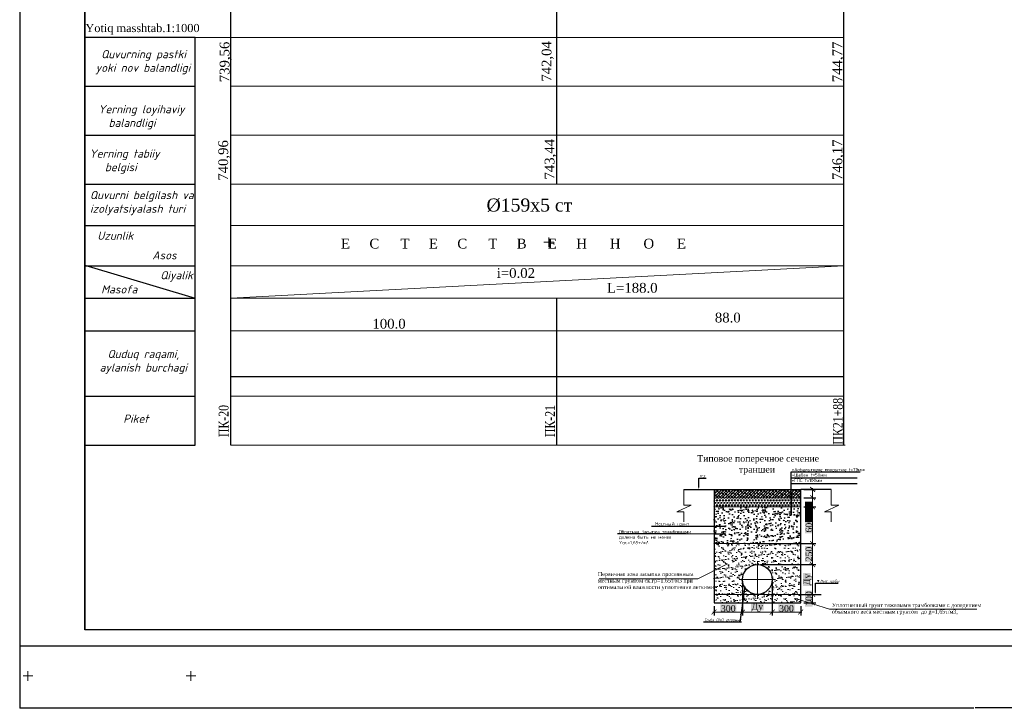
# Model space of a CAD drawing. Header units: millimetres. Extents: x 366033 to 446362, y 4247208 to 4265071.
# Tile 45 of 159: x 435375 to 435677, y 4251629 to 4251840. Entities that reach past the tile are written whole.
import ezdxf
from ezdxf import colors
from ezdxf.entities.mleader import LeaderData, LeaderLine
from ezdxf.math import Vec2, Vec3

# ---------------------------------------------------------------- set-up
doc = ezdxf.new("R2010")
doc.units = ezdxf.units.MM
doc.header["$PDMODE"] = 32
doc.header["$PDSIZE"] = 0.6
doc.linetypes.add('DASHED', pattern=[0.75, 0.5, -0.25])
doc.linetypes.add('осевая', pattern=[50.8, 31.75, -6.35, 6.35, -6.35])
for name, color, linetype in [('(002) Рамка', 7, 'Continuous'), ('(004) Точки рельефа', 7, 'Continuous'), ('0 @ 0.1', 7, 'Continuous'), ('0 @ 1 (1)', 7, 'Continuous'), ('0 @ 1 (2)', 7, 'Continuous'), ('kcd_tx', 7, 'Continuous'), ('RAMKA', 7, 'Continuous')]:
    doc.layers.add(name, color=color, linetype=linetype)
for name, color, linetype, lineweight in [('0.3-STAMP', 7, 'Continuous', 30), ('Рабочий', 7, 'DASHED', 9), ('Текст ВК', 136, 'Continuous', 9)]:
    doc.layers.add(name, color=color, linetype=linetype, lineweight=lineweight)
doc.layers.add('GEODS_POINT_GRID#_B', color=7, linetype='Continuous', true_color=0x000000)
doc.styles.add('GOST 2.304', font='CS_Gost2304.shx')
doc.styles.add('ISOCPEUR', font='isocpeui.ttf')
doc.styles.get("Standard").update_dxf_attribs({"font": 'times.ttf'})
doc.styles.add('TIMES', font='times.ttf')
doc.styles.add('для таблиц', font='times.ttf', dxfattribs={"height": 3})
doc.styles.add('СПДС', font='isocpeur.ttf')
doc.linetypes.add('ВОДОПРОВОД-right', pattern='A,15,-4,["В1",Standard,S=3,R=0,X=-2,Y=-1.5],-4,20,[">",Standard,S=3,R=0,X=-1.5,Y=-1.5],0', length=43)
doc.dimstyles.new('!Oxunjon', dxfattribs={"dimtxt": 2, "dimasz": 1.5, "dimexe": 1, "dimexo": 0.0625, "dimgap": 0.09, "dimtad": 1, "dimdec": 1, "dimzin": 0, "dimdsep": 46, "dimtxsty": 'Standard', "dimblk": 'ARCHTICK', "dimcen": 0.3, "dimdle": 0.35, "dimclrd": 5, "dimclre": 5, "dimclrt": 5, "dimadec": 0, "dimazin": 0, "dimtfac": 1, "dimtdec": 1, "dimtofl": 0, "dimtmove": 0, "dimatfit": 3, "dimldrblk": 'ARCHTICK', "dimfxl": 1, "dimtolj": 1, "dimtzin": 0, "dimlwd": 0, "dimarcsym": 1})
doc.dimstyles.get("Standard").update_dxf_attribs({"dimtxt": 0.18, "dimasz": 0.18, "dimexe": 0.18, "dimexo": 0.0625, "dimgap": 0.09, "dimtad": 0, "dimtih": 1, "dimtoh": 1, "dimdec": 1, "dimzin": 0, "dimdsep": 46, "dimtxsty": 'Standard', "dimcen": 0.09, "dimadec": 0, "dimazin": 0, "dimtfac": 1, "dimtdec": 1, "dimtofl": 0, "dimtmove": 0, "dimatfit": 3, "dimfxl": 1, "dimtolj": 1, "dimtzin": 0, "dimarcsym": 0})
pattern_1 = [(45, (1847.0017, 3492500.473), (-0.44901280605, 0.44901280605), []), (135, (1847.0017, 3492500.473), (-1.34703841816, 0.44901280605), [1.5875, -0.9525])]

# ---------------------------------------------------------------- blocks, each defined once
blk = doc.blocks.new('CrossCoord_m1')
at = {"layer": 'GEODS_POINT_GRID#_B', "color": 3, "lineweight": 20, "true_color": 0x00ff00, "flags": 128}
for points in [[(-3, 0), (3, 0)], [(0, 3), (0, -3)]]:
    blk.add_lwpolyline(points, dxfattribs=at)
blk = doc.blocks.new('_Dot')
at = {"color": 0, "linetype": 'ByBlock', "lineweight": -2}
blk.add_line((-0.5, 0), (-1, 0), dxfattribs=at)
at = {"color": 0, "linetype": 'ByBlock', "const_width": 0.5}
blk.add_lwpolyline([(-0.25, 0, 1), (0.25, 0, 1)], format="xyb", close=True, dxfattribs=at)
blk = doc.blocks.new('_ArchTick')
at = {"color": 0, "linetype": 'ByBlock', "lineweight": 30, "const_width": 0.15}
blk.add_lwpolyline([(-0.5, -0.5), (0.5, 0.5)], dxfattribs=at)
blk = doc.blocks.new('*D445')
at = {"color": 5, "lineweight": -2, "transparency": 16777216}
for p, q in [((435615.49, 4251664.14), (435619.13, 4251664.14)), ((435615.49, 4251661.53), (435619.13, 4251661.53))]:
    blk.add_line(p, q, dxfattribs=at)
at = {"color": 5, "lineweight": 0, "transparency": 16777216}
blk.add_line((435618.13, 4251664.49), (435618.13, 4251661.18), dxfattribs=at)
at = {"layer": 'Defpoints', "color": 0, "lineweight": 0, "transparency": 16777216}
for p in [(435614.49, 4251664.14), (435614.49, 4251661.53), (435618.13, 4251661.53)]:
    blk.add_point(p, dxfattribs=at)
at = {"color": 5, "lineweight": 0, "transparency": 16777216, "xscale": 1.5, "yscale": 1.5, "zscale": 1.5}
for p, rotation in [((435618.13, 4251664.14), 90), ((435618.13, 4251661.53), 270)]:
    blk.add_blockref('_ArchTick', p, dxfattribs=dict(at, rotation=rotation))
at = {"color": 1, "transparency": 16777216, "insert": (435617.02, 4251662.84), "char_height": 2, "attachment_point": 5, "rotation": 90, "style": 'TIMES', "bg_fill": 1, "box_fill_scale": 1.1, "bg_fill_color": 7, "bg_fill_true_color": 16777215, "bg_fill_transparency": 0}
blk.add_mtext('\\A1;100', dxfattribs=at)
blk = doc.blocks.new('*D446')
at = {"color": 5, "lineweight": -2, "transparency": 16777216}
for p, q in [((435596.63, 4251667.7), (435596.63, 4251657.7)), ((435587.9, 4251660.53), (435587.9, 4251657.7))]:
    blk.add_line(p, q, dxfattribs=at)
at = {"color": 5, "lineweight": 0, "transparency": 16777216}
blk.add_line((435587.55, 4251658.7), (435596.98, 4251658.7), dxfattribs=at)
at = {"layer": 'Defpoints', "color": 0, "lineweight": 0, "transparency": 16777216}
for p in [(435596.63, 4251668.7), (435587.9, 4251661.53), (435596.63, 4251658.7)]:
    blk.add_point(p, dxfattribs=at)
at = {"color": 5, "lineweight": 0, "transparency": 16777216, "xscale": 1.5, "yscale": 1.5, "zscale": 1.5, "rotation": 180}
blk.add_blockref('_ArchTick', (435587.9, 4251658.7), dxfattribs=at)
at = {"color": 5, "lineweight": 0, "transparency": 16777216, "xscale": 1.5, "yscale": 1.5, "zscale": 1.5}
blk.add_blockref('_ArchTick', (435596.63, 4251658.7), dxfattribs=at)
at = {"color": 1, "transparency": 16777216, "insert": (435592.26, 4251659.82), "char_height": 2, "attachment_point": 5, "style": 'TIMES', "bg_fill": 1, "box_fill_scale": 1.1, "bg_fill_color": 7, "bg_fill_true_color": 16777215, "bg_fill_transparency": 0}
blk.add_mtext('\\A1;300', dxfattribs=at)
blk = doc.blocks.new('*D447')
at = {"color": 5, "lineweight": -2, "transparency": 16777216}
for p, q in [((435596.63, 4251667.7), (435596.63, 4251657.7)), ((435605.76, 4251667.7), (435605.76, 4251657.7))]:
    blk.add_line(p, q, dxfattribs=at)
at = {"color": 5, "lineweight": 0, "transparency": 16777216}
blk.add_line((435606.11, 4251658.7), (435596.28, 4251658.7), dxfattribs=at)
at = {"layer": 'Defpoints', "color": 0, "lineweight": 0, "transparency": 16777216}
for p in [(435596.63, 4251668.7), (435605.76, 4251668.7), (435596.63, 4251658.7)]:
    blk.add_point(p, dxfattribs=at)
at = {"color": 5, "lineweight": 0, "transparency": 16777216, "xscale": 1.5, "yscale": 1.5, "zscale": 1.5, "rotation": 180}
blk.add_blockref('_ArchTick', (435596.63, 4251658.7), dxfattribs=at)
at = {"color": 5, "lineweight": 0, "transparency": 16777216, "xscale": 1.5, "yscale": 1.5, "zscale": 1.5}
blk.add_blockref('_ArchTick', (435605.76, 4251658.7), dxfattribs=at)
at = {"color": 1, "transparency": 16777216, "insert": (435601.19, 4251660.12), "char_height": 2, "attachment_point": 5, "style": 'TIMES', "bg_fill": 1, "box_fill_scale": 1.1, "bg_fill_color": 7, "bg_fill_true_color": 16777215, "bg_fill_transparency": 0}
blk.add_mtext('\\A1;Ду', dxfattribs=at)
blk = doc.blocks.new('*D448')
at = {"color": 5, "lineweight": -2, "transparency": 16777216}
for p, q in [((435605.76, 4251667.7), (435605.76, 4251657.7)), ((435614.49, 4251660.53), (435614.49, 4251657.7))]:
    blk.add_line(p, q, dxfattribs=at)
at = {"color": 5, "lineweight": 0, "transparency": 16777216}
blk.add_line((435605.41, 4251658.7), (435614.84, 4251658.7), dxfattribs=at)
at = {"layer": 'Defpoints', "color": 0, "lineweight": 0, "transparency": 16777216}
for p in [(435605.76, 4251668.7), (435614.49, 4251661.53), (435614.49, 4251658.7)]:
    blk.add_point(p, dxfattribs=at)
at = {"color": 5, "lineweight": 0, "transparency": 16777216, "xscale": 1.5, "yscale": 1.5, "zscale": 1.5, "rotation": 180}
blk.add_blockref('_ArchTick', (435605.76, 4251658.7), dxfattribs=at)
at = {"color": 5, "lineweight": 0, "transparency": 16777216, "xscale": 1.5, "yscale": 1.5, "zscale": 1.5}
blk.add_blockref('_ArchTick', (435614.49, 4251658.7), dxfattribs=at)
at = {"color": 1, "transparency": 16777216, "insert": (435610.12, 4251659.82), "char_height": 2, "attachment_point": 5, "style": 'TIMES', "bg_fill": 1, "box_fill_scale": 1.1, "bg_fill_color": 7, "bg_fill_true_color": 16777215, "bg_fill_transparency": 0}
blk.add_mtext('\\A1;300', dxfattribs=at)
blk = doc.blocks.new('*D374')
at = {"color": 5, "lineweight": -2, "transparency": 16777216}
for p, q in [((435602.19, 4251679.71), (435619.13, 4251679.71)), ((435602.19, 4251673.27), (435619.13, 4251673.27))]:
    blk.add_line(p, q, dxfattribs=at)
at = {"color": 5, "lineweight": 0, "transparency": 16777216}
blk.add_line((435618.13, 4251672.92), (435618.13, 4251680.06), dxfattribs=at)
at = {"layer": 'Defpoints', "color": 0, "lineweight": 0, "transparency": 16777216}
for p in [(435601.19, 4251679.71), (435618.13, 4251679.71), (435601.19, 4251673.27)]:
    blk.add_point(p, dxfattribs=at)
at = {"color": 5, "lineweight": 0, "transparency": 16777216, "xscale": 1.5, "yscale": 1.5, "zscale": 1.5}
for p, rotation in [((435618.13, 4251679.71), 90), ((435618.13, 4251673.27), 270)]:
    blk.add_blockref('_ArchTick', p, dxfattribs=dict(at, rotation=rotation))
at = {"color": 1, "transparency": 16777216, "insert": (435617.02, 4251676.49), "char_height": 2, "attachment_point": 5, "rotation": 90, "style": 'TIMES', "bg_fill": 1, "box_fill_scale": 1.1, "bg_fill_color": 7, "bg_fill_true_color": 16777215, "bg_fill_transparency": 0}
blk.add_mtext('\\A1;250', dxfattribs=at)
blk = doc.blocks.new('*D375')
at = {"color": 5, "lineweight": -2, "transparency": 16777216}
for p, q in [((435618.13, 4251673.26), (435617.13, 4251673.26)), ((435618.13, 4251664.14), (435619.13, 4251664.14))]:
    blk.add_line(p, q, dxfattribs=at)
at = {"color": 5, "lineweight": 0, "transparency": 16777216}
blk.add_line((435618.13, 4251673.61), (435618.13, 4251663.79), dxfattribs=at)
at = {"layer": 'Defpoints', "color": 0, "lineweight": 0, "transparency": 16777216}
for p in [(435618.29, 4251673.26), (435618.13, 4251664.14), (435618.13, 4251664.14)]:
    blk.add_point(p, dxfattribs=at)
at = {"color": 5, "lineweight": 0, "transparency": 16777216, "xscale": 1.5, "yscale": 1.5, "zscale": 1.5}
for p, rotation in [((435618.13, 4251673.26), 90), ((435618.13, 4251664.14), 270)]:
    blk.add_blockref('_ArchTick', p, dxfattribs=dict(at, rotation=rotation))
at = {"color": 1, "transparency": 16777216, "insert": (435616.72, 4251668.7), "char_height": 2, "attachment_point": 5, "rotation": 90, "style": 'TIMES', "bg_fill": 1, "box_fill_scale": 1.1, "bg_fill_color": 7, "bg_fill_true_color": 16777215, "bg_fill_transparency": 0}
blk.add_mtext('\\A1;Ду', dxfattribs=at)
blk = doc.blocks.new('*D376')
at = {"color": 5, "lineweight": -2, "transparency": 16777216}
for p, q in [((435615.49, 4251690.98), (435619.13, 4251690.98)), ((435615.49, 4251679.71), (435619.13, 4251679.71))]:
    blk.add_line(p, q, dxfattribs=at)
at = {"color": 5, "lineweight": 0, "transparency": 16777216}
blk.add_line((435618.13, 4251679.36), (435618.13, 4251691.33), dxfattribs=at)
at = {"layer": 'Defpoints', "color": 0, "lineweight": 0, "transparency": 16777216}
for p in [(435614.49, 4251690.98), (435618.13, 4251690.98), (435614.49, 4251679.71)]:
    blk.add_point(p, dxfattribs=at)
at = {"color": 5, "lineweight": 0, "transparency": 16777216, "xscale": 1.5, "yscale": 1.5, "zscale": 1.5}
for p, rotation in [((435618.13, 4251690.98), 90), ((435618.13, 4251679.71), 270)]:
    blk.add_blockref('_ArchTick', p, dxfattribs=dict(at, rotation=rotation))
at = {"color": 1, "transparency": 16777216, "insert": (435617.02, 4251685.35), "char_height": 2, "attachment_point": 5, "rotation": 90, "style": 'TIMES', "bg_fill": 1, "box_fill_scale": 1.1, "bg_fill_color": 7, "bg_fill_true_color": 16777215, "bg_fill_transparency": 0}
blk.add_mtext('\\A1;600', dxfattribs=at)
blk = doc.blocks.new('*D449')
at = {"color": 5, "lineweight": -2, "transparency": 16777216}
for p, q in [((435615.49, 4251696.32), (435619.13, 4251696.32)), ((435615.49, 4251693.77), (435619.13, 4251693.77))]:
    blk.add_line(p, q, dxfattribs=at)
at = {"color": 5, "lineweight": 0, "transparency": 16777216}
for p, q in [((435618.13, 4251696.67), (435618.13, 4251693.77)), ((435618.13, 4251693.77), (435618.13, 4251689.36))]:
    blk.add_line(p, q, dxfattribs=at)
at = {"layer": 'Defpoints', "color": 0, "lineweight": 0, "transparency": 16777216}
for p in [(435614.49, 4251696.32), (435614.49, 4251693.77), (435618.13, 4251693.77)]:
    blk.add_point(p, dxfattribs=at)
at = {"color": 5, "lineweight": 0, "transparency": 16777216, "xscale": 1.5, "yscale": 1.5, "zscale": 1.5}
for p, rotation in [((435618.13, 4251696.32), 90), ((435618.13, 4251693.77), 270)]:
    blk.add_blockref('_ArchTick', p, dxfattribs=dict(at, rotation=rotation))
at = {"color": 1, "transparency": 16777216, "insert": (435617.02, 4251690.81), "char_height": 2, "attachment_point": 5, "rotation": 90, "style": 'TIMES', "bg_fill": 1, "box_fill_scale": 1.1, "bg_fill_color": 7, "bg_fill_true_color": 16777215, "bg_fill_transparency": 0}
blk.add_mtext('\\A1;50', dxfattribs=at)
blk = doc.blocks.new('*D377')
at = {"color": 5, "lineweight": 0, "transparency": 16777216}
for p, q in [((435618.13, 4251694.12), (435618.13, 4251690.98)), ((435618.13, 4251690.98), (435618.13, 4251686.57))]:
    blk.add_line(p, q, dxfattribs=at)
at = {"color": 5, "lineweight": -2, "transparency": 16777216}
for p, q in [((435615.49, 4251693.77), (435619.13, 4251693.77)), ((435615.49, 4251690.98), (435619.13, 4251690.98))]:
    blk.add_line(p, q, dxfattribs=at)
at = {"layer": 'Defpoints', "color": 0, "lineweight": 0, "transparency": 16777216}
for p in [(435614.49, 4251693.77), (435614.49, 4251690.98), (435618.13, 4251690.98)]:
    blk.add_point(p, dxfattribs=at)
at = {"color": 5, "lineweight": 0, "transparency": 16777216, "xscale": 1.5, "yscale": 1.5, "zscale": 1.5}
for p, rotation in [((435618.13, 4251693.77), 90), ((435618.13, 4251690.98), 270)]:
    blk.add_blockref('_ArchTick', p, dxfattribs=dict(at, rotation=rotation))
at = {"color": 1, "transparency": 16777216, "insert": (435617.02, 4251688.03), "char_height": 2, "attachment_point": 5, "rotation": 90, "style": 'TIMES', "bg_fill": 1, "box_fill_scale": 1.1, "bg_fill_color": 7, "bg_fill_true_color": 16777215, "bg_fill_transparency": 0}
blk.add_mtext('\\A1;50', dxfattribs=at)
blk = doc.blocks.new('*D450')
at = {"layer": 'Defpoints', "color": 0, "lineweight": 0, "transparency": 16777216}
for p in [(435374.88, 4251648.31), (435960.71, 4251648.31), (435960.71, 4251629.29)]:
    blk.add_point(p, dxfattribs=at)
at = {"layer": 'kcd_tx', "color": 0, "lineweight": -2, "transparency": 16777216}
for p, q in [((435374.88, 4251648.28), (435374.88, 4251629.2)), ((435960.71, 4251648.28), (435960.71, 4251629.2)), ((435374.97, 4251629.29), (435667.61, 4251629.29)), ((435960.62, 4251629.29), (435667.98, 4251629.29))]:
    blk.add_line(p, q, dxfattribs=at)
at = {"layer": 'kcd_tx', "color": 0, "lineweight": 0, "transparency": 16777216}
for points in [[(435374.97, 4251629.3), (435374.97, 4251629.27), (435374.88, 4251629.29)], [(435960.62, 4251629.3), (435960.62, 4251629.27), (435960.71, 4251629.29)]]:
    blk.add_solid(points, dxfattribs=at)
at = {"layer": 'kcd_tx', "color": 0, "lineweight": 5, "transparency": 16777216, "insert": (435667.8, 4251629.29), "char_height": 0.09, "attachment_point": 5}
blk.add_mtext('\\A1;585.8', dxfattribs=at)
blk = doc.blocks.new('*U526')
at = {"layer": '0 @ 0.1', "lineweight": 9}
h = blk.add_hatch(dxfattribs=at)
h.set_pattern_fill('ANSI38', color=256, scale=0.2)
h.set_pattern_definition(pattern_1)
h.paths.add_polyline_path([(435587.9, 4251696.32), (435587.9, 4251693.77), (435614.49, 4251693.77), (435614.49, 4251696.32)])
at = {"layer": '0 @ 1 (2)', "lineweight": 9}
h = blk.add_hatch(dxfattribs=at)
h.set_pattern_fill('ANSI38', color=256, scale=0.2)
h.set_pattern_definition(pattern_1)
h.paths.add_polyline_path([(435587.9, 4251696.32), (435587.9, 4251693.77), (435614.49, 4251693.77), (435614.49, 4251696.32)])

msp = doc.modelspace()

# ---------------------------------------------------------------- hatches: boundary and pattern name
at = {"true_color": 0x991b1e}
h = msp.add_hatch(dxfattribs=at)
h.set_pattern_fill('TRIANG', color=244, scale=0.096)
h.set_pattern_definition([(60, (420297.3205, 4251062.3979), (-0.4572, 0.79189363), [0.4572, -0.4572]), (120, (420297.3205, 4251062.3979), (-0.9144, 5e-10), [0.4572, -0.4572]), (0, (420297.0919, 4251062.7939), (0.4572, 0.79189363), [0.4572, -0.4572])])
h.paths.add_polyline_path([(435587.898, 4251693.767), (435587.898, 4251690.979), (435614.487, 4251690.979), (435614.487, 4251693.767)])
edge = h.paths.add_edge_path()
edge.add_arc((435609.045, 4251694.617), 0.3, 90, 270)
edge.add_line((435609.045, 4251694.317), (435609.045, 4251694.917))
h = msp.add_hatch()
h.set_pattern_fill('AR-CONC', color=256, scale=0.0192)
h.set_pattern_definition([(50, (1847.0017, 3492501.8033), (3.497945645, -0.306030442), [0.36576, -4.02336]), (355, (1847.0017, 3492501.8033), (-0.676673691, 3.668291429), [0.292608, -3.218699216]), (100.4514447, (1847.2932, 3492501.7778), (2.821271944, 3.362260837), [0.310848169, -3.419332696]), (46.1842, (1847.0017, 3492502.7787), (5.204717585, -0.807212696), [0.54864, -6.03504]), (96.6355576, (1847.4354, 3492502.7114), (4.558159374, 4.750581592), [0.466272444, -5.129003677]), (351.1841512, (1847.0017, 3492502.7787), (4.558159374, 4.750581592), [0.438911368, -4.828026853]), (21, (1847.4894, 3492502.5348), (2.910996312, -1.963491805), [0.36576, -4.02336]), (326, (1847.4894, 3492502.535), (1.186598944, 3.53640895), [0.292608, -3.218688]), (71.451445, (1847.732, 3492502.3712), (4.09759525, 1.572917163), [0.310848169, -3.419326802]), (37.5, (1847.0017, 3492501.8033), (0.0593011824, 1.6234567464), [0, -3.1796736, 0, -3.267456, 0, -3.23088]), (7.5, (1847.0017, 3492501.8033), (1.2829375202, 1.9234670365), [0, -1.8629376, 0, -3.1065216, 0, -1.231392]), (327.5, (1845.9142, 3492501.8033), (2.6033394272, -0.1099918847), [0, -1.2192, 0, -3.803904, 0, -5.047488]), (317.5, (1845.4265, 3492501.8033), (2.8440802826, 0.488188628), [0, -1.58496, 0, -2.5261824, 0, -3.584448])])
h.paths.add_polyline_path([(435587.898, 4251690.979), (435587.898, 4251679.711), (435614.487, 4251679.711), (435614.487, 4251690.979)])
edge = h.paths.add_edge_path(flags=16)
edge.add_arc((435591.232, 4251682.638), 0.3, 0, 360)
at = {"lineweight": 15}
h = msp.add_hatch(dxfattribs=at)
h.set_pattern_fill('AR-SAND', color=256, scale=0.04)
h.set_pattern_definition([(37.5, (1857.0337, 3492479.6477), (-0.0640012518, 1.9576529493), [0, -1.54432, 0, -1.7272, 0, -1.651]), (7.5, (1857.0337, 3492479.6477), (1.7980931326, 2.867300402), [0, -0.83312, 0, -1.39192, 0, -0.5334]), (327.5, (1855.784, 3492479.6477), (3.163969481, 0.0057487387), [0, -0.508, 0, -1.8288, 0, -2.3876]), (317.5, (1855.784, 3492479.6477), (3.05422581, 0.891717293), [0, -0.254, 0, -1.19888, 0, -1.3716])])
h.paths.add_polyline_path([(435614.487, 4251664.138), (435587.898, 4251664.138), (435587.898, 4251661.533), (435614.487, 4251661.533)])
at = {"layer": '0 @ 1 (1)', "lineweight": 15}
h = msp.add_hatch(dxfattribs=at)
h.set_pattern_fill('AR-SAND', color=256, scale=0.04)
h.set_pattern_definition([(37.5, (1847.0017, 3492501.8033), (-0.0640012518, 1.9576529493), [0, -1.54432, 0, -1.7272, 0, -1.651]), (7.5, (1847.0017, 3492501.8033), (1.7980931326, 2.867300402), [0, -0.83312, 0, -1.39192, 0, -0.5334]), (327.5, (1845.752, 3492501.8033), (3.163969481, 0.0057487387), [0, -0.508, 0, -1.8288, 0, -2.3876]), (317.5, (1845.752, 3492501.8033), (3.05422581, 0.891717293), [0, -0.254, 0, -1.19888, 0, -1.3716])])
h.paths.add_polyline_path([(435587.898, 4251679.711), (435587.898, 4251664.138), (435614.487, 4251664.138), (435614.487, 4251679.711)])
edge = h.paths.add_edge_path(flags=16)
edge.add_arc((435601.193, 4251668.702), 4.564, 0, 360)
edge = h.paths.add_edge_path(flags=16)
edge.add_arc((435591.232, 4251672.401), 0.15, 0, 360)

# ---------------------------------------------------------------- linework, layer by layer
at = {"layer": '(002) Рамка', "color": 0, "lineweight": 25}
for points in [[(435439.684, 4251789.919), (435439.684, 4252037.629)], [(435539.684, 4251789.919), (435539.684, 4252037.629)], [(435627.684, 4251754.919), (435627.684, 4252037.629)], [(435439.684, 4251709.919), (435439.684, 4251789.919)], [(435539.684, 4251709.919), (435539.684, 4251754.919)], [(435627.684, 4251709.919), (435627.684, 4251754.919)]]:
    msp.add_lwpolyline(points, dxfattribs=at)
at = {"color": 1, "lineweight": 30, "ltscale": 0.5}
msp.add_line((435394.883, 4251940.308), (435394.883, 4251653.308), dxfattribs=at)
at = {"color": 0, "lineweight": 0}
msp.add_line((435439.684, 4251754.919), (435627.684, 4251764.919), dxfattribs=at)
at = {"lineweight": 30}
for p, q in [((435578.588, 4251696.325), (435587.898, 4251696.325)), ((435587.898, 4251696.325), (435587.898, 4251661.533)), ((435587.898, 4251696.325), (435614.487, 4251696.325)), ((435614.487, 4251661.533), (435614.487, 4251696.325)), ((435623.797, 4251696.325), (435614.487, 4251696.325)), ((435587.898, 4251661.533), (435614.487, 4251661.533))]:
    msp.add_line(p, q, dxfattribs=at)
at = {"lineweight": 9}
for p, q in [((435587.898, 4251693.767), (435614.487, 4251693.767)), ((435587.898, 4251690.979), (435614.487, 4251690.979)), ((435587.898, 4251690.979), (435614.487, 4251690.979)), ((435587.898, 4251682.643), (435591.232, 4251682.638)), ((435587.898, 4251679.711), (435614.487, 4251679.711)), ((435587.898, 4251664.138), (435614.487, 4251664.138))]:
    msp.add_line(p, q, dxfattribs=at)
at = {"color": 0, "lineweight": 5}
for p, q in [((435582.97, 4251668.896), (435592.029, 4251673.543)), ((435552.631, 4251668.896), (435582.97, 4251668.896)), ((435612.871, 4251662.843), (435623.33, 4251659.606)), ((435623.33, 4251659.606), (435668.567, 4251659.606))]:
    msp.add_line(p, q, dxfattribs=at)
at = {"linetype": 'осевая', "lineweight": 9, "ltscale": 0.5}
for p, q in [((435601.193, 4251663.126), (435601.193, 4251674.278)), ((435595.617, 4251668.702), (435606.769, 4251668.702))]:
    msp.add_line(p, q, dxfattribs=at)
at = {"color": 5, "linetype": 'ВОДОПРОВОД-right', "lineweight": 30}
msp.add_lwpolyline([(435439.678, 4251730.971), (435627.684, 4251730.971)], dxfattribs=at)
at = {"color": 18, "true_color": 0x000000}
for points in [[(435611.575, 4251699.914), (435631.842, 4251699.914)], [(435611.575, 4251698.122), (435631.842, 4251698.122)], [(435614.487, 4251664.138), (435620.773, 4251664.138)]]:
    msp.add_lwpolyline(points, dxfattribs=at)
at = {"lineweight": 9}
for points in [[(435578.588, 4251696.325), (435578.588, 4251691.47), (435580.934, 4251691.47), (435576.528, 4251689.466), (435578.588, 4251689.466), (435578.588, 4251686.353)], [(435578.588, 4251696.325), (435587.898, 4251696.325), (435587.898, 4251661.533), (435614.487, 4251661.533), (435614.487, 4251696.325), (435623.797, 4251696.325)], [(435623.797, 4251696.325), (435623.797, 4251691.47), (435626.143, 4251691.47), (435621.737, 4251689.466), (435623.797, 4251689.466), (435623.797, 4251686.353)]]:
    msp.add_lwpolyline(points, dxfattribs=at)
at = {"lineweight": 30}
msp.add_circle((435601.193, 4251668.702), 4.564, dxfattribs=at)
at = {"layer": '0.3-STAMP', "lineweight": 20}
msp.add_line((435374.883, 4251648.308), (435374.883, 4251675.991), dxfattribs=at)
at = {"layer": 'RAMKA', "color": 1, "lineweight": 30}
for p, q in [((435374.883, 4252068.308), (435374.883, 4251648.308)), ((435394.883, 4251653.308), (435394.883, 4252060.546)), ((435955.708, 4251653.308), (435394.883, 4251653.308)), ((435374.883, 4251648.308), (435960.708, 4251648.308))]:
    msp.add_line(p, q, dxfattribs=at)
at = {"layer": 'Рабочий', "color": 0, "linetype": 'ByBlock', "lineweight": 30, "ltscale": 0.166667}
for p, q in [((435428.676, 4251834.919), (435394.883, 4251834.919)), ((435428.676, 4251709.919), (435428.676, 4251834.919)), ((435394.883, 4251819.919), (435428.676, 4251819.919)), ((435394.883, 4251804.919), (435428.676, 4251804.919)), ((435394.883, 4251789.919), (435428.676, 4251789.919)), ((435394.883, 4251777.247), (435428.676, 4251777.247)), ((435394.883, 4251764.919), (435428.676, 4251764.919)), ((435394.883, 4251754.919), (435428.676, 4251754.919)), ((435394.883, 4251744.919), (435428.676, 4251744.919)), ((435394.883, 4251724.919), (435428.676, 4251724.919)), ((435394.883, 4251709.919), (435428.676, 4251709.919))]:
    msp.add_line(p, q, dxfattribs=at)
at = {"layer": 'Рабочий', "color": 0, "linetype": 'ByBlock', "lineweight": 25, "ltscale": 0.166667}
msp.add_line((435394.883, 4251765.058), (435428.676, 4251754.919), dxfattribs=at)
at = {"layer": 'Текст ВК'}
for p, q in [((435395.713, 4251834.919), (435428.676, 4251834.919)), ((435428.676, 4251834.919), (435627.684, 4251834.919)), ((435395.713, 4251819.919), (435428.676, 4251819.919)), ((435439.684, 4251819.919), (435627.684, 4251819.919)), ((435395.713, 4251804.919), (435428.676, 4251804.919)), ((435439.684, 4251804.919), (435627.684, 4251804.919)), ((435395.713, 4251789.919), (435428.676, 4251789.919)), ((435439.684, 4251789.919), (435627.684, 4251789.919)), ((435395.713, 4251777.247), (435428.676, 4251777.247)), ((435439.684, 4251777.247), (435627.684, 4251777.247)), ((435395.713, 4251764.919), (435428.676, 4251764.919)), ((435439.684, 4251764.919), (435627.684, 4251764.919)), ((435395.713, 4251754.919), (435428.676, 4251754.919)), ((435439.684, 4251754.919), (435627.684, 4251754.919)), ((435395.713, 4251744.919), (435428.676, 4251744.919)), ((435439.684, 4251744.919), (435627.684, 4251744.919)), ((435395.713, 4251724.919), (435428.676, 4251724.919)), ((435439.684, 4251724.919), (435627.684, 4251724.919)), ((435395.713, 4251709.919), (435428.676, 4251709.919)), ((435439.684, 4251709.919), (435628.131, 4251709.919))]:
    msp.add_line(p, q, dxfattribs=at)

# ---------------------------------------------------------------- block references
at = {"color": 0, "lineweight": 0}
msp.add_blockref('*U526', (0, 0), dxfattribs=at)
at = {"layer": 'GEODS_POINT_GRID#_B', "color": 3, "true_color": 0x00ff00, "xscale": 0.5, "yscale": 0.5, "zscale": 0.5}
for p in [(435537.21, 4251772.101, 0.031), (435377.409, 4251639.133), (435427.409, 4251639.133)]:
    msp.add_blockref('CrossCoord_m1', p, dxfattribs=at)

# ---------------------------------------------------------------- texts
at = {"layer": '(004) Точки рельефа', "color": 7, "char_height": 3, "attachment_point": 5, "style": 'для таблиц'}
for s, insert in [('\\A1;100.0', (435488.194, 4251747.089)), ('\\A1;88.0', (435592.121, 4251748.984))]:
    msp.add_mtext(s, dxfattribs=dict(at, insert=insert))
at = {"color": 5, "insert": (435395.044, 4251839.053), "char_height": 2.5, "width": 63.99891, "attachment_point": 1}
msp.add_mtext('\\pt12.5;{\\C256;Yotiq masshtab.1:1000}', dxfattribs=at)
at = {"color": 0, "char_height": 3, "width": 11.11185, "attachment_point": 2, "rotation": 90}
for s, insert in [('739,56', (435436.224, 4251827.389)), ('742,04', (435535.021, 4251827.556)), ('740,96', (435435.819, 4251797.187)), ('743,44', (435535.93, 4251797.556)), ('\\pt6;746,17', (435624.224, 4251797.389))]:
    msp.add_mtext(s, dxfattribs=dict(at, insert=insert))
at = {"color": 184, "insert": (435624.224, 4251827.389), "char_height": 3, "width": 11.11185, "attachment_point": 2, "rotation": 90}
msp.add_mtext('{\\C0;744,77}', dxfattribs=at)
at = {"ltscale": 0.5}
for s, insert, char_height, width, attachment_point in [('{\\fSylfaen|b0|i0|c204|p18;  %%C159х5 ст  \\fTimes New Roman|b1|i1|c204|p18;\\C0; \\fTimes New Roman|b0|i0|c204|p18; }', (435515.081, 4251785.522), 4, 177.43447, 1), ('{\\fSylfaen|b0|i0|c204|p18;\\H0.75x;\\T3.15;ЕСТЕСТВЕННОЕ}', (435529.369, 4251773.187, 0.031), 4, 117.74094, 2), ('{\\fSylfaen|b0|i0|c0|p18;i=\\fSylfaen|b0|i0|c204|p18;0.02}', (435521.233, 4251764.179), 3, 33.54214, 1), ('{\\fSylfaen|b0|i0|c0|p18;L=\\fSylfaen|b0|i0|c204|p18;188.0}', (435555.06, 4251759.634), 3, 14.17558, 1)]:
    msp.add_mtext(s, dxfattribs=dict(at, insert=insert, char_height=char_height, width=width, attachment_point=attachment_point))
at = {"color": 5, "char_height": 3, "width": 14.61436, "attachment_point": 2, "rotation": 90}
for s, insert in [('{\\W0.8;\\C7;ПК-20}', (435435.943, 4251717.276, -4720.845)), ('{\\W0.8;\\C7;ПК-21}', (435536.07, 4251717.276, -4720.845)), ('{\\W0.8;\\C7;ПК21+88}', (435624.395, 4251717.217, -4720.845))]:
    msp.add_mtext(s, dxfattribs=dict(at, insert=insert))
at = {"lineweight": 9, "insert": (435580.386, 4251706.821), "char_height": 2, "attachment_point": 1, "style": 'TIMES'}
msp.add_mtext_dynamic_manual_height_columns('\\pi2.3157;Типовое поперечное сечение \\P\\pi15.14773;траншеи', width=41.03519, gutter_width=5, heights=[0], dxfattribs=at)
at = {"color": 0, "lineweight": 5, "char_height": 1.2, "attachment_point": 1}
for s, insert, width in [('{\\fTimes New Roman|b0|i0|c204|p18;Первичная зона засыпки просеянным \\Pместным грунтом ск.гр=1.65т/м3 при \\Pоптимальной влажности уплотнение легкими}', (435552.267, 4251670.962), 111.475), ('{\\fTimes New Roman|b0|i0|c204|p18;Уплотненный грунт тяжелыми трамбовками с доведением\\Pобъемного веса местным грунтом  до g=1,65т/м3, }', (435624.045, 4251661.431), 109.83)]:
    msp.add_mtext(s, dxfattribs=dict(at, insert=insert, width=width))
at = {"layer": 'Рабочий', "color": 0, "linetype": 'ByBlock', "lineweight": 25, "ltscale": 0.166667, "char_height": 2.5, "style": 'GOST 2.304'}
for s, insert, width, attachment_point in [('\\pi13.55272;{\\fISOCPEUR|b0|i1|c204|p34;Quvurning pastki \\P\\pi11.86806;yoki \\fISOCPEUR|b0|i1|c0|p34;nov\\fISOCPEUR|b0|i1|c204|p34; balandligi}', (435386.321, 4251831.036), 53.43877, 1), ('{\\fISOCPEUR|b0|i1|c204|p34;Yerning loyihaviy\\P  balandligi}', (435398.963, 4251814.157), 53.43877, 1), ('{\\fISOCPEUR|b0|i1|c0|p34;      Yerning tabiiy \\fISOCPEUR|b0|i1|c204|p34;\\P         \\fISOCPEUR|b0|i1|c0|p34;belgisi}', (435386.693, 4251800.556), 53.43877, 1), ('{\\fISOCPEUR|b0|i1|c204|p34;Quvurni belgilash va \\fISOCPEUR|b0|i1|c0|p34;\\P\\fISOCPEUR|b0|i1|c204|p34;izolyatsiyalash turi}', (435396.435, 4251787.823), 32.21818, 1), ('{\\fISOCPEUR|b0|i1|c0|p34;Uzunlik}', (435404.224, 4251774.12), 16.23198, 5), ('{\\fISOCPEUR|b0|i1|c0|p34;Asos}', (435419.291, 4251768.112), 41.23798, 5), ('{\\fISOCPEUR|b0|i1|c0|p34;Qiyalik}', (435423.017, 4251761.614), 16.23198, 5), ('{\\fISOCPEUR|b0|i1|c0|p34;Masofa}', (435405.418, 4251757.668), 41.23798, 5), ('{\\fISOCPEUR|b0|i1|c204|p34;Quduq raqami,\\P\\fISOCPEUR|b0|i1|c0|p34;a\\fISOCPEUR|b0|i1|c204|p34;ylanish burchagi}', (435412.824, 4251735.406), 49.38517, 5), ('{\\fISOCPEUR|b0|i1|c204|p34;Piket}', (435410.539, 4251717.994), 41.23798, 5)]:
    msp.add_mtext(s, dxfattribs=dict(at, insert=insert, width=width, attachment_point=attachment_point))

# ---------------------------------------------------------------- dimensions: what is measured, and where the dimension line sits
at = {"color": 18, "true_color": 0x000000}
for p1, p2, distance, text, picture, middle in [((435614.487, 4251696.325), (435614.487, 4251693.767), 3.647, '50', '*D449', (435617.017, 4251690.814)), ((435614.487, 4251693.767), (435614.487, 4251690.979), 3.647, '50', '*D377', (435617.017, 4251688.025)), ((435614.487, 4251679.711), (435614.487, 4251690.979), -3.647, '600', '*D376', (435617.017, 4251685.345))]:
    dim = msp.add_aligned_dim(p1=p1, p2=p2, distance=distance, text=text, dimstyle='!Oxunjon', override={"dimexo": 1, "dimgap": 0.1, "dimtxsty": 'TIMES', "dimcen": 0.9, "dimclrt": 1, "dimfxl": 200, "dimfxlon": 1, "dimtfill": 2, "dimtfillclr": 7, "dimarcsym": 2}, dxfattribs=at)
    dim.commit()
    dim.dimension.update_dxf_attribs({"geometry": picture, "text_midpoint": middle})
for base, p1, p2, text, picture, middle in [((435618.134, 4251679.711), (435601.193, 4251673.266), (435601.193, 4251679.711), '250', '*D374', (435617.017, 4251676.489)), ((435618.134, 4251664.138), (435618.286, 4251673.265), (435618.134, 4251664.138), 'Ду', '*D375', (435616.716, 4251668.701))]:
    dim = msp.add_linear_dim(base=base, p1=p1, p2=p2, angle=90, text=text, dimstyle='!Oxunjon', override={"dimexo": 1, "dimgap": 0.1, "dimtxsty": 'TIMES', "dimcen": 0.9, "dimclrt": 1, "dimfxl": 200, "dimfxlon": 1, "dimtfill": 2, "dimtfillclr": 7, "dimarcsym": 2}, dxfattribs=at)
    dim.commit()
    dim.dimension.update_dxf_attribs({"geometry": picture, "text_midpoint": middle})
for base, p1, p2, text, picture, middle in [((435596.628, 4251658.703), (435587.898, 4251661.533), (435596.628, 4251668.702), '300', '*D446', (435592.263, 4251659.82)), ((435596.628, 4251658.703), (435605.757, 4251668.702), (435596.628, 4251668.702), 'Ду', '*D447', (435601.193, 4251660.121)), ((435614.487, 4251658.703), (435605.757, 4251668.702), (435614.487, 4251661.533), '300', '*D448', (435610.122, 4251659.82))]:
    dim = msp.add_linear_dim(base=base, p1=p1, p2=p2, text=text, dimstyle='!Oxunjon', override={"dimexo": 1, "dimgap": 0.1, "dimtxsty": 'TIMES', "dimcen": 0.9, "dimclrt": 1, "dimfxl": 200, "dimfxlon": 1, "dimtfill": 2, "dimtfillclr": 7, "dimarcsym": 2}, dxfattribs=at)
    dim.commit()
    dim.dimension.update_dxf_attribs({"geometry": picture, "text_midpoint": middle})
dim = msp.add_linear_dim(base=(435618.134, 4251661.533), p1=(435614.487, 4251664.138), p2=(435614.487, 4251661.533), angle=90, text='100', dimstyle='!Oxunjon', override={"dimexo": 1, "dimgap": 0.1, "dimtxsty": 'TIMES', "dimcen": 0.9, "dimclrt": 1, "dimfxl": 200, "dimfxlon": 1, "dimtfill": 2, "dimtfillclr": 7, "dimarcsym": 2}, dxfattribs=at)
dim.commit()
dim.dimension.update_dxf_attribs({"geometry": '*D445', "text_midpoint": (435618.134, 4251662.835), "dimtype": 160})
at = {"layer": 'kcd_tx', "color": 0, "lineweight": 5}
dim = msp.add_aligned_dim(p1=(435374.883, 4251648.308), p2=(435960.708, 4251648.308), distance=-19.022, dimstyle='Standard', override={"dimscale": 0.5}, dxfattribs=at)
dim.commit()
dim.dimension.update_dxf_attribs({"geometry": '*D450', "text_midpoint": (435667.795, 4251629.286)})

# ---------------------------------------------------------------- leaders
at = {"lineweight": 9}
ml = msp.add_multileader_mtext('Standard', dxfattribs=at)
ml.set_content('*Асфальтовое покрытие t=70мм\\P*Щебен t=50мм\\P\\pxql;*ГПС t=100мм', color=256, style='СПДС')
ml.set_leader_properties()
ml.set_arrow_properties(name='DOT')
ml.build(insert=Vec2(0, 0))
ml.multileader.update_dxf_attribs({"text_left_attachment_type": 6, "text_right_attachment_type": 6, "dogleg_length": 0.36, "arrow_head_size": 0.6})
ctx = ml.context
ctx.base_point, ctx.char_height, ctx.arrow_head_size, ctx.landing_gap_size, ctx.plane_origin = Vec3(435611.719, 4251701.705), 1, 0.6, 0.04, Vec3(435653.918, 4251682.311)
ctx.left_attachment, ctx.right_attachment = 6, 6
notes = []
notes.append((ctx, [(1, (1, 1, 0), (435611.575, 4251701.705), (1, 0), 0.144, [(3, [(435611.575, 4251688.598), (435611.575, 4251692.58), (435611.575, 4251688.598), (435611.575, 4251695.145), (435611.575, 4251695.145), (435611.575, 4251695.145), (435611.575, 4251695.145), (435611.575, 4251692.58)], 0, [])])]))
ctx.mtext.insert, ctx.mtext.width, ctx.mtext.flow_direction = Vec3(435611.759, 4251702.905), 20.71628, 5
ml = msp.add_multileader_mtext('Standard', dxfattribs=at)
ml.set_content('П.З.', color=256, style='ISOCPEUR')
ml.set_leader_properties()
ml.build(insert=Vec2(0, 0))
ml.multileader.update_dxf_attribs({"text_left_attachment_type": 6, "text_right_attachment_type": 6, "dogleg_length": 0.36, "arrow_head_size": 0.6})
ctx = ml.context
ctx.base_point, ctx.char_height, ctx.arrow_head_size, ctx.landing_gap_size, ctx.plane_origin = Vec3(435583.387, 4251699.76), 0.8, 0.6, 0.04, Vec3(435583.243, 4251696.325)
ctx.left_attachment, ctx.right_attachment = 6, 6
notes.append((ctx, [(0, (1, 1, 0), (435583.243, 4251699.76), (1, 0), 0.144, [(0, [(435583.243, 4251696.325)], 0, [])])]))
ctx.mtext.insert, ctx.mtext.flow_direction = Vec3(435583.427, 4251700.72), 5
ml = msp.add_multileader_mtext('Standard', dxfattribs=at)
ml.set_content('Местный грунт ', color=256, style='СПДС')
ml.set_leader_properties()
ml.set_arrow_properties(name='DOT')
ml.build(insert=Vec2(0, 0))
ml.multileader.update_dxf_attribs({"text_left_attachment_type": 6, "text_right_attachment_type": 6, "dogleg_length": 0.36, "arrow_head_size": 0.6})
ctx = ml.context
ctx.base_point, ctx.char_height, ctx.arrow_head_size, ctx.landing_gap_size, ctx.plane_origin = Vec3(435569.739, 4251684.957), 1, 0.6, 0.04, Vec3(435591.232, 4251684.941)
ctx.left_attachment, ctx.right_attachment = 6, 6
notes.append((ctx, [(0, (1, 1, 0), (435579.363, 4251684.957), (-1, 0), 0.144, [(0, [(435591.232, 4251684.941)], 0, [])])]))
ctx.mtext.insert, ctx.mtext.width, ctx.mtext.flow_direction = Vec3(435569.779, 4251686.257), 20.71628, 5
ml = msp.add_multileader_mtext('Standard', dxfattribs=at)
ml.set_content('Обратная засыпка трамбовками\\Pдолжна быть не менее Yск.=1,65т/м³.', color=256, style='СПДС')
ml.set_leader_properties()
ml.set_arrow_properties(name='DOT')
ml.build(insert=Vec2(0, 0))
ml.multileader.update_dxf_attribs({"text_left_attachment_type": 6, "text_right_attachment_type": 6, "dogleg_length": 0.36, "arrow_head_size": 0.6})
ctx = ml.context
ctx.base_point, ctx.char_height, ctx.arrow_head_size, ctx.landing_gap_size, ctx.plane_origin = Vec3(435558.689, 4251682.655), 1, 0.6, 0.04, Vec3(435591.232, 4251682.638)
ctx.left_attachment, ctx.right_attachment = 6, 6
notes.append((ctx, [(0, (1, 1, 0), (435579.363, 4251682.655), (-1, 0), 0.144, [(0, [(435591.232, 4251682.638)], 0, [])])]))
ctx.mtext.insert, ctx.mtext.width, ctx.mtext.flow_direction = Vec3(435558.729, 4251683.855), 20.71628, 5
ml = msp.add_multileader_mtext('Standard', dxfattribs=at)
ml.set_content('\\L{\\LТруба ПВП. %%C200мм/}', color=256, style='ISOCPEUR')
ml.set_leader_properties()
ml.set_arrow_properties(name='DOT')
ml.build(insert=Vec2(0, 0))
ml.multileader.update_dxf_attribs({"text_left_attachment_type": 6, "text_right_attachment_type": 8, "dogleg_length": 0.36, "arrow_head_size": 0.6})
ctx = ml.context
ctx.base_point, ctx.char_height, ctx.arrow_head_size, ctx.landing_gap_size, ctx.plane_origin = Vec3(435584.843, 4251655.59), 0.8, 0.6, 0.04, Vec3(435597.333, 4251666.316)
ctx.left_attachment, ctx.right_attachment = 6, 8
notes.append((ctx, [(0, (1, 1, 0), (435595.812, 4251655.59), (-1, 0), 0.144, [(1, [(435597.333, 4251666.316), (435595.812, 4251655.59)], 0, [])])]))
ctx.mtext.insert, ctx.mtext.width, ctx.mtext.defined_height, ctx.mtext.flow_direction = Vec3(435584.883, 4251656.63), 21.49253, 4.106, 5
ml = msp.add_multileader_mtext('Standard', dxfattribs=at)
ml.set_content('{\\fTimes New Roman|b0|i0|c204|p18;▼}Низ трубы', color=256, style='ISOCPEUR')
ml.set_leader_properties()
ml.build(insert=Vec2(0, 0))
ml.multileader.update_dxf_attribs({"text_left_attachment_type": 6, "text_right_attachment_type": 6, "dogleg_length": 0.36, "arrow_head_size": 0.6})
ctx = ml.context
ctx.base_point, ctx.char_height, ctx.arrow_head_size, ctx.landing_gap_size, ctx.plane_origin = Vec3(435619.222, 4251667.573), 0.8, 0.6, 0.04, Vec3(435618.134, 4251664.138)
ctx.left_attachment, ctx.right_attachment = 6, 6
notes.append((ctx, [(0, (1, 1, 0), (435619.078, 4251667.573), (1, 0), 0.144, [(0, [(435619.078, 4251664.138)], 0, [])])]))
ctx.mtext.insert, ctx.mtext.width, ctx.mtext.flow_direction = Vec3(435619.262, 4251668.613), 12.54861, 5
for ctx, leaders in notes:
    for number, flags, end, landing, length, lines in leaders:
        leader = LeaderData()
        leader.index, (leader.has_last_leader_line, leader.has_dogleg_vector, leader.attachment_direction) = number, flags
        leader.last_leader_point, leader.dogleg_vector, leader.dogleg_length = Vec3(end), Vec3(landing), length
        for number, points, colour, breaks in lines:
            line = LeaderLine()
            line.index, line.vertices, line.color, line.breaks = number, Vec3.list(points), colors.encode_raw_color(colour), breaks
            leader.lines.append(line)
        ctx.leaders.append(leader)

doc.saveas('drawing.dxf')
